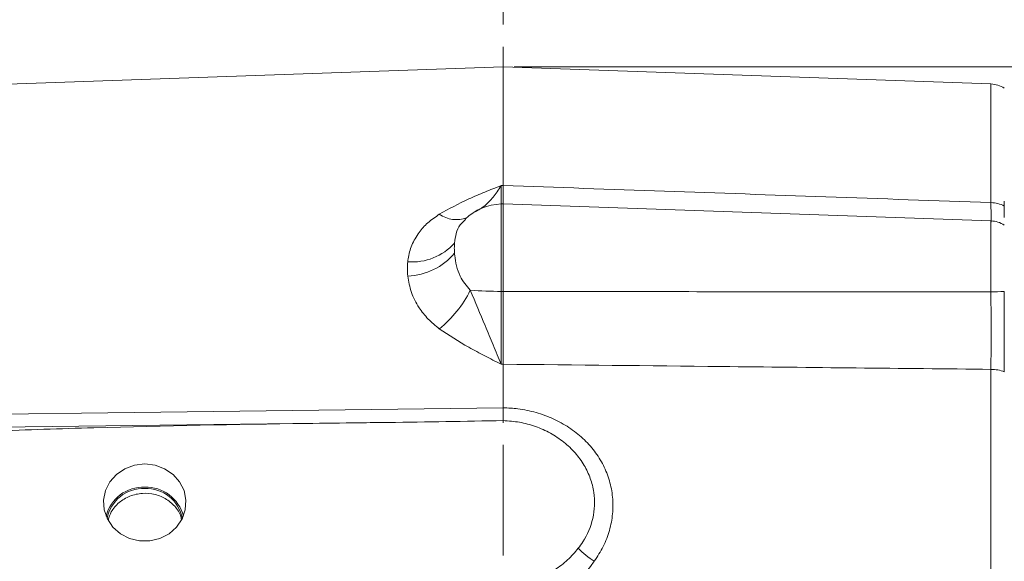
# Model space of a CAD drawing. Header units: inches. Extents: x 0.3 to 33.9, y 0.2 to 21.6.
# Tile 13 of 25: x 20.8 to 25.2, y 11.3 to 13.7. Entities that reach past the tile are written whole.
import ezdxf

# ---------------------------------------------------------------- set-up
doc = ezdxf.new("R2010")
doc.units = ezdxf.units.IN
doc.header["$MEASUREMENT"] = 0
doc.linetypes.add('CENTERX2', pattern=[0.8, 0.5, -0.1, 0.1, -0.1])
doc.layers.add('SLD-0', color=7, linetype='Continuous', lineweight=15)
doc.styles.add('SLDTEXTSTYLE0', font='TXT', dxfattribs={"width": 0.75})
doc.dimstyles.new('SLDDIMSTYLE0', dxfattribs={"dimtxt": 0.25, "dimasz": 0.13, "dimexe": 0, "dimexo": 0.0625, "dimgap": 0.0625, "dimtad": 0, "dimtih": 1, "dimtoh": 1, "dimrnd": 1e-09, "dimzin": 12, "dimdsep": 46, "dimtxsty": 'SLDTEXTSTYLE0', "dimsah": 1, "dimcen": 0.09, "dimadec": 0, "dimazin": 3, "dimtfac": 1, "dimtofl": 0, "dimtmove": 0, "dimatfit": 3, "dimfxl": 1, "dimfrac": 2, "dimtolj": 1, "dimtzin": 12, "dimarcsym": 0})

# ---------------------------------------------------------------- blocks, each defined once
blk = doc.blocks.new('_D_6')
at = {"layer": 'SLD-0'}
for p, q in [((17.2475, 12.1249), (17.2475, 15.5199)), ((19.5301, 15.4317), (19.4793, 15.4317)), ((19.4793, 15.4317), (19.4793, 15.0349)), ((20.673, 15.4317), (20.7238, 15.4317)), ((20.7238, 15.4317), (20.7238, 15.0349)), ((17.2475, 15.3949), (19.3905, 15.3949)), ((22.9555, 15.3949), (20.8126, 15.3949)), ((19.4793, 15.0349), (19.5301, 15.0349)), ((20.7238, 15.0349), (20.673, 15.0349))]:
    blk.add_line(p, q, dxfattribs=at)
for points in [[(17.2475, 15.3949), (17.3775, 15.3749), (17.3775, 15.4149)], [(22.9555, 15.3949), (22.8255, 15.4149), (22.8255, 15.3749)]]:
    blk.add_solid(points, dxfattribs=at)
at = {"layer": 'SLD-0', "char_height": 0.25, "attachment_point": 1, "style": 'SLDTEXTSTYLE0'}
for s, insert in [('5.71', (19.6767, 15.8048, -1.544)), ('144.98', (19.5936, 15.3571, -1.544))]:
    blk.add_mtext(s, dxfattribs=dict(at, insert=insert))
blk = doc.blocks.new('_D_7')
at = {"layer": 'SLD-0'}
for p, q in [((26.938, 12.1142), (26.938, 15.5199)), ((24.3753, 15.4317), (24.3245, 15.4317)), ((24.3245, 15.4317), (24.3245, 15.0349)), ((25.5183, 15.4317), (25.569, 15.4317)), ((25.569, 15.4317), (25.569, 15.0349)), ((22.9555, 15.3949), (24.2357, 15.3949)), ((26.938, 15.3949), (25.6578, 15.3949)), ((24.3245, 15.0349), (24.3753, 15.0349)), ((25.569, 15.0349), (25.5183, 15.0349))]:
    blk.add_line(p, q, dxfattribs=at)
for points in [[(22.9555, 15.3949), (23.0855, 15.3749), (23.0855, 15.4149)], [(26.938, 15.3949), (26.808, 15.4149), (26.808, 15.3749)]]:
    blk.add_solid(points, dxfattribs=at)
at = {"layer": 'SLD-0', "char_height": 0.25, "attachment_point": 1, "style": 'SLDTEXTSTYLE0'}
for s, insert in [('3.98', (24.522, 15.8048, -1.544)), ('101.16', (24.4388, 15.3571, -1.544))]:
    blk.add_mtext(s, dxfattribs=dict(at, insert=insert))
blk = doc.blocks.new('_D_8')
at = {"layer": 'SLD-0'}
for p, q in [((18.3875, 12.6207), (18.3875, 14.2865)), ((20.1001, 14.1983), (20.0493, 14.1983)), ((20.0493, 14.1983), (20.0493, 13.8014)), ((21.243, 14.1983), (21.2938, 14.1983)), ((21.2938, 14.1983), (21.2938, 13.8014)), ((18.3875, 14.1615), (19.9605, 14.1615)), ((22.9555, 14.1615), (21.3826, 14.1615)), ((20.0493, 13.8014), (20.1001, 13.8014)), ((21.2938, 13.8014), (21.243, 13.8014))]:
    blk.add_line(p, q, dxfattribs=at)
for points in [[(18.3875, 14.1615), (18.5175, 14.1415), (18.5175, 14.1815)], [(22.9555, 14.1615), (22.8255, 14.1815), (22.8255, 14.1415)]]:
    blk.add_solid(points, dxfattribs=at)
at = {"layer": 'SLD-0', "char_height": 0.25, "attachment_point": 1, "style": 'SLDTEXTSTYLE0'}
for s, insert in [('4.57', (20.2467, 14.5714, -1.544)), ('116.03', (20.1636, 14.1237, -1.544))]:
    blk.add_mtext(s, dxfattribs=dict(at, insert=insert))
blk = doc.blocks.new('_D_9')
at = {"layer": 'SLD-0'}
for p, q in [((25.53, 13.4437), (25.53, 14.2865)), ((23.7637, 14.1983), (23.7129, 14.1983)), ((23.7129, 14.1983), (23.7129, 13.8014)), ((24.7219, 14.1983), (24.7727, 14.1983)), ((24.7727, 14.1983), (24.7727, 13.8014)), ((22.9555, 14.1615), (23.6241, 14.1615)), ((25.53, 14.1615), (24.8615, 14.1615)), ((23.7129, 13.8014), (23.7637, 13.8014)), ((24.7727, 13.8014), (24.7219, 13.8014))]:
    blk.add_line(p, q, dxfattribs=at)
for points in [[(22.9555, 14.1615), (23.0855, 14.1415), (23.0855, 14.1815)], [(25.53, 14.1615), (25.4, 14.1815), (25.4, 14.1415)]]:
    blk.add_solid(points, dxfattribs=at)
at = {"layer": 'SLD-0', "char_height": 0.25, "attachment_point": 1, "style": 'SLDTEXTSTYLE0'}
for s, insert in [('2.57', (23.818, 14.5714, -1.544)), ('65.39', (23.8272, 14.1237, -1.544))]:
    blk.add_mtext(s, dxfattribs=dict(at, insert=insert))
blk = doc.blocks.new('_D_10')
at = {"layer": 'SLD-0'}
for p, q in [((23.0055, 13.5316), (31.06, 13.5316)), ((30.935, 13.5316), (30.935, 10.1526)), ((30.3636, 9.7786), (30.3128, 9.7786)), ((30.3128, 9.7786), (30.3128, 9.3817)), ((31.5065, 9.7786), (31.5573, 9.7786)), ((31.5573, 9.7786), (31.5573, 9.3817)), ((30.3128, 9.3817), (30.3636, 9.3817)), ((31.5573, 9.3817), (31.5065, 9.3817)), ((30.935, 5.952), (30.935, 9.3309)), ((26.5026, 5.952), (31.06, 5.952))]:
    blk.add_line(p, q, dxfattribs=at)
for points in [[(30.935, 13.5316), (30.915, 13.4016), (30.955, 13.4016)], [(30.935, 5.952), (30.955, 6.082), (30.915, 6.082)]]:
    blk.add_solid(points, dxfattribs=at)
at = {"layer": 'SLD-0', "char_height": 0.25, "attachment_point": 1, "style": 'SLDTEXTSTYLE0'}
for s, insert in [('7.58', (30.5102, 10.1516, -1.544)), ('192.52', (30.4271, 9.704, -1.544))]:
    blk.add_mtext(s, dxfattribs=dict(at, insert=insert))

msp = doc.modelspace()

# ---------------------------------------------------------------- linework, layer by layer
at = {"color": 7, "linetype": 'Continuous', "lineweight": 15}
for p, q in [((22.9555, 13.5316), (19.4069, 13.4077)), ((25.1597, 13.4546), (22.9555, 13.5316)), ((22.9555, 12.9956), (22.9555, 13.5316)), ((22.9468, 12.9953), (22.9555, 12.9956)), ((22.9555, 12.9126), (22.9468, 12.9123)), ((25.1597, 12.8356), (22.9555, 12.9126)), ((22.9555, 12.9126), (22.9555, 12.5171)), ((22.7855, 12.8413), (22.7825, 12.8383)), ((22.9468, 12.5171), (22.9555, 12.5171)), ((22.9555, 12.1878), (22.9468, 12.1877)), ((22.9555, 11.9911), (22.9555, 12.1878)), ((25.1597, 8.7387), (25.1597, 12.1645)), ((22.9555, 11.9911), (22.9555, 11.9911)), ((22.012, 11.9194), (20.2067, 11.8966))]:
    msp.add_line(p, q, dxfattribs=at)
at = {"color": 8, "linetype": 'Continuous', "lineweight": 15}
for p, q in [((25.1597, 12.9182), (25.1597, 13.4546)), ((22.9468, 12.9123), (22.9468, 12.5171)), ((25.1597, 12.5146), (25.1597, 12.8356))]:
    msp.add_line(p, q, dxfattribs=at)
at = {"color": 7, "linetype": 'Continuous', "lineweight": 15, "flags": 128}
for points in [[(20.2097, 11.9558), (20.4496, 11.9589), (21.409, 11.9712), (22.9555, 11.9911)], [(21.3355, 11.7369), (21.2891, 11.7314), (21.2456, 11.7153), (21.2077, 11.6896), (21.1779, 11.6559), (21.158, 11.6164), (21.1492, 11.5735), (21.1521, 11.5299), (21.1666, 11.4883), (21.1917, 11.4514), (21.2258, 11.4215), (21.2668, 11.4005), (21.3121, 11.3896), (21.3589, 11.3896), (21.4043, 11.4005), (21.4453, 11.4215), (21.4794, 11.4514), (21.5045, 11.4883), (21.519, 11.5299), (21.5219, 11.5735), (21.5131, 11.6164), (21.4932, 11.6559), (21.4634, 11.6896), (21.4255, 11.7153), (21.382, 11.7314), (21.3355, 11.7369)]]:
    msp.add_lwpolyline(points, dxfattribs=at)
at = {"color": 7, "linetype": 'Continuous', "lineweight": 15}
for centre, radius, start, end in [((25.1555, 13.3347), 0.12, 57.4864, 88), ((22.9555, 12.6625), 0.25, 92, 133.4921), ((25.1564, 12.7792), 0.139, 62.7512, 88.6215), ((25.1555, 12.7157), 0.12, 57.4864, 88), ((22.5437, 12.9085), 0.2586, 265.6603, 317.8804), ((22.514, 12.8758), 0.2895, 271.9959, 319.9014), ((22.3468, 12.7496), 0.5134, 308.5677, 333.654), ((22.9483, 14.6592), 2.1421, 266.2143, 269.9616), ((25.1581, 13.3014), 0.7868, 270.119, 274.5154), ((25.1573, 11.9752), 0.1893, 70.6432, 89.2616), ((21.3308, 11.4571), 0.1755, 88.4647, 165.5745), ((21.3306, 11.4583), 0.1681, 88.3109, 169.0107), ((21.3402, 11.4571), 0.1755, 14.4255, 91.5353), ((21.3405, 11.4583), 0.1681, 10.9895, 91.6889), ((23.5873, 11.6415), 0.4092, 224.3359, 237.4492)]:
    msp.add_arc(centre, radius, start, end, dxfattribs=at)
at = {"color": 8, "linetype": 'Continuous', "lineweight": 15}
msp.add_arc((22.7432, 12.9756), 0.134, 235.2394, 290.6812, dxfattribs=at)
at = {"color": 7, "linetype": 'Continuous', "lineweight": 15}
msp.add_ellipse((22.9514, 11.5697), major_axis=(0.4929, -0.0872), ratio=0.962793, start_param=4.889568, end_param=5.863291, dxfattribs=at)
for points, knots in [([(22.6668, 12.8656), (22.7102, 12.8896), (22.7757, 12.926), (22.872, 12.9661), (22.9215, 12.9856), (22.9466, 12.9952), (22.9468, 12.9953)], [0, 0, 0, 0, 0.493398, 0.745029, 0.997453, 1, 1, 1, 1]), ([(22.9555, 12.9956), (22.9555, 12.9808), (22.9555, 12.9507), (22.9555, 12.9217), (22.9555, 12.9141), (22.9555, 12.9103)], [0, 0, 0, 0, 0.329951, 0.67005, 1, 1, 1, 1]), ([(22.9555, 12.9956), (23.4413, 12.9786), (24.1761, 12.9529), (24.9108, 12.927), (25.1597, 12.9182)], [0, 0, 0, 0, 0.661168, 1, 1, 1, 1]), ([(25.22, 12.925), (25.22, 12.9083), (25.22, 12.8776), (25.22, 12.8551), (25.22, 12.8507), (25.22, 12.8506)], [0, 0, 0, 0, 0.536711, 0.99386, 1, 1, 1, 1]), ([(22.5241, 12.6507), (22.5247, 12.6553), (22.5278, 12.6808), (22.5404, 12.7267), (22.5711, 12.7812), (22.6132, 12.8286), (22.6488, 12.8531), (22.6668, 12.8656)], [0, 0, 0, 0, 0.054788, 0.306863, 0.566571, 0.779998, 1, 1, 1, 1]), ([(22.7355, 12.7351), (22.735, 12.7277), (22.7342, 12.713), (22.735, 12.6972), (22.7355, 12.6893)], [0, 0, 0, 0, 0.500002, 1, 1, 1, 1]), ([(22.7355, 12.6893), (22.7357, 12.6859), (22.7372, 12.6676), (22.7433, 12.6329), (22.761, 12.5771), (22.7897, 12.5424), (22.8068, 12.5218)], [0, 0, 0, 0, 0.061604, 0.328469, 0.601193, 1, 1, 1, 1]), ([(22.5241, 12.5865), (22.5233, 12.5973), (22.5216, 12.6189), (22.5233, 12.6401), (22.5241, 12.6507)], [0, 0, 0, 0, 0.499999, 1, 1, 1, 1]), ([(22.6668, 12.3482), (22.6493, 12.3624), (22.6137, 12.3913), (22.5705, 12.4471), (22.5368, 12.513), (22.5284, 12.5617), (22.5241, 12.5865)], [0, 0, 0, 0, 0.213359, 0.43352, 0.711269, 1, 1, 1, 1]), ([(22.8068, 12.5218), (22.8293, 12.4682), (22.8647, 12.3838), (22.9102, 12.2723), (22.9343, 12.2156), (22.9467, 12.1879), (22.9468, 12.1877)], [0, 0, 0, 0, 0.458944, 0.721864, 0.997669, 1, 1, 1, 1]), ([(22.9468, 12.5171), (22.9467, 12.4894), (22.9464, 12.4332), (22.9462, 12.3485), (22.9463, 12.2644), (22.9467, 12.2135), (22.9468, 12.1877)], [0, 0, 0, 0, 0.239385, 0.485722, 0.738731, 1, 1, 1, 1]), ([(22.9555, 12.5171), (22.9555, 12.4886), (22.9555, 12.4308), (22.9555, 12.3453), (22.9555, 12.2623), (22.9555, 12.2129), (22.9555, 12.1878)], [0, 0, 0, 0, 0.246214, 0.500001, 0.746214, 1, 1, 1, 1]), ([(22.9555, 12.5171), (23.3447, 12.5164), (24.0794, 12.5152), (24.8142, 12.5148), (25.1597, 12.5146)], [0, 0, 0, 0, 0.5296757, 1, 1, 1, 1]), ([(25.1597, 12.1645), (25.1598, 12.1902), (25.16, 12.2425), (25.1601, 12.33), (25.16, 12.422), (25.1598, 12.4834), (25.1597, 12.5146)], [0, 0, 0, 0, 0.245724, 0.500001, 0.745723, 1, 1, 1, 1]), ([(25.22, 12.517), (25.22, 12.4884), (25.22, 12.4302), (25.22, 12.3433), (25.22, 12.259), (25.22, 12.1965), (25.22, 12.1628), (25.22, 12.1538)], [0, 0, 0, 0, 0.225411, 0.45736, 0.682763, 0.914703, 1, 1, 1, 1]), ([(25.22, 12.5151), (25.22, 12.4826), (25.22, 12.4225), (25.22, 12.3347), (25.22, 12.2493), (25.22, 12.1967), (25.22, 12.1684)], [0, 0, 0, 0, 0.266854, 0.494133, 0.728006, 1, 1, 1, 1]), ([(22.9468, 12.1877), (22.9466, 12.1878), (22.9215, 12.2003), (22.872, 12.2254), (22.7757, 12.2758), (22.7102, 12.3194), (22.6668, 12.3482)], [0, 0, 0, 0, 0.002547, 0.254971, 0.506602, 1, 1, 1, 1]), ([(25.1597, 12.1645), (24.7538, 12.1687), (24.019, 12.1764), (23.2843, 12.1842), (22.9555, 12.1878)], [0, 0, 0, 0, 0.55255, 1, 1, 1, 1]), ([(22.9555, 11.9911), (22.9555, 11.9801), (22.9555, 11.9581), (22.9554, 11.9395), (22.9554, 11.9346), (22.9554, 11.9327)], [0, 0, 0, 0, 0.381475, 0.762945, 1, 1, 1, 1]), ([(22.9555, 11.9911), (22.9777, 11.9899), (23.0278, 11.9873), (23.1044, 11.9708), (23.1825, 11.9426), (23.2541, 11.9031), (23.317, 11.854), (23.3694, 11.7962), (23.4101, 11.7315), (23.4377, 11.6611), (23.452, 11.5871), (23.4519, 11.5111), (23.4377, 11.4357), (23.4102, 11.3627), (23.3815, 11.3186), (23.3672, 11.2966)], [0, 0, 0, 0, 0.063203, 0.143144, 0.223081, 0.302355, 0.381619, 0.459397, 0.53716, 0.614037, 0.690903, 0.767944, 0.844988, 0.922487, 1, 1, 1, 1]), ([(22.3053, 11.923), (22.3492, 11.9235), (22.566, 11.9259), (22.7827, 11.9297), (22.9554, 11.9327)], [0, 0, 0, 0, 0.202656, 1, 1, 1, 1]), ([(22.9554, 11.9327), (22.9803, 11.931), (23.03, 11.9275), (23.1022, 11.9079), (23.1698, 11.8776), (23.2305, 11.8372), (23.2821, 11.7878), (23.3228, 11.7324), (23.3512, 11.6719), (23.3669, 11.6105), (23.37, 11.5492), (23.3595, 11.4723), (23.3319, 11.4061), (23.3018, 11.3652), (23.2947, 11.3555)], [0, 0, 0, 0, 0.085837, 0.17166, 0.257757, 0.34384, 0.427676, 0.511476, 0.591035, 0.670559, 0.743549, 0.816543, 0.956524, 1, 1, 1, 1]), ([(22.3053, 11.923), (22.2253, 11.922), (21.8254, 11.9174), (21.2751, 11.9061), (20.6546, 11.8867), (20.3544, 11.8681), (20.2043, 11.8587)], [0, 0, 0, 0, 0.114153, 0.5707765, 0.7853426, 1, 1, 1, 1]), ([(21.5011, 11.4889), (21.5009, 11.4902), (21.4987, 11.5091), (21.4767, 11.5417), (21.4367, 11.5794), (21.3831, 11.6017), (21.3247, 11.6067), (21.2672, 11.5937), (21.2182, 11.5641), (21.1835, 11.5256), (21.1747, 11.4957), (21.171, 11.4832)], [0, 0, 0, 0, 0.008878, 0.136772, 0.26509, 0.393868, 0.522663, 0.651127, 0.779371, 0.90768, 1, 1, 1, 1]), ([(23.2947, 11.3555), (23.2793, 11.3377), (23.2481, 11.3014), (23.19, 11.2575), (23.1248, 11.2228), (23.0467, 11.1958), (22.9885, 11.1906), (22.9554, 11.1877)], [0, 0, 0, 0, 0.185118, 0.375609, 0.56021, 0.750399, 1, 1, 1, 1])]:
    msp.add_open_spline(points, degree=3, knots=knots, dxfattribs=at)
at = {"color": 8, "linetype": 'Continuous', "lineweight": 15}
for points, knots in [([(22.9468, 12.9953), (22.9467, 12.9952), (22.9343, 12.9758), (22.9101, 12.9423), (22.8716, 12.9012), (22.8437, 12.885), (22.8285, 12.8763)], [0, 0, 0, 0, 0.002742, 0.32721, 0.636521, 1, 1, 1, 1]), ([(22.9468, 12.9953), (22.9468, 12.9944), (22.9466, 12.9779), (22.9464, 12.9497), (22.9462, 12.9222), (22.9463, 12.9085), (22.9465, 12.9099), (22.9466, 12.9103)], [0, 0, 0, 0, 0.016587, 0.293798, 0.57906, 0.864165, 1, 1, 1, 1]), ([(25.1599, 12.8306), (25.1599, 12.8301), (25.16, 12.8278), (25.16, 12.841), (25.16, 12.8693), (25.1598, 12.9017), (25.1597, 12.9182)], [0, 0, 0, 0, 0.083996, 0.392794, 0.691203, 1, 1, 1, 1]), ([(22.7825, 12.8383), (22.7748, 12.8316), (22.755, 12.8143), (22.7419, 12.7795), (22.7376, 12.7501), (22.7355, 12.7351)], [0, 0, 0, 0, 0.2363, 0.6124, 1, 1, 1, 1])]:
    msp.add_open_spline(points, degree=3, knots=knots, dxfattribs=at)
at = {"layer": 'SLD-0', "linetype": 'CENTERX2', "lineweight": 0}
msp.add_line((22.9555, 17.4229), (22.9555, 3.5928), dxfattribs=at)

# ---------------------------------------------------------------- dimensions: what is measured, and where the dimension line sits
at = {"layer": 'SLD-0'}
for base, p2, picture, middle in [((17.2475, 15.3949), (17.2475, 12.0749), '_D_6', (20.1015, 15.3949)), ((18.3875, 14.1615), (18.3875, 12.5707), '_D_8', (20.6715, 14.1615)), ((26.938, 15.3949), (26.938, 12.0642), '_D_7', (24.9468, 15.3949)), ((25.53, 14.1615), (25.53, 13.3937), '_D_9', (24.2428, 14.1615))]:
    dim = msp.add_linear_dim(base=base, p1=(22.9555, 17.4229), p2=p2, dimstyle='SLDDIMSTYLE0', dxfattribs=at)
    dim.commit()
    dim.dimension.update_dxf_attribs({"geometry": picture, "text_midpoint": middle, "dimtype": 160})
dim = msp.add_linear_dim(base=(30.935, 13.5316), p1=(26.4526, 5.952), p2=(22.9555, 13.5316), angle=90, dimstyle='SLDDIMSTYLE0', dxfattribs=at)
dim.commit()
dim.dimension.update_dxf_attribs({"geometry": '_D_10', "text_midpoint": (30.935, 9.7418), "dimtype": 160})

doc.saveas('drawing.dxf')
